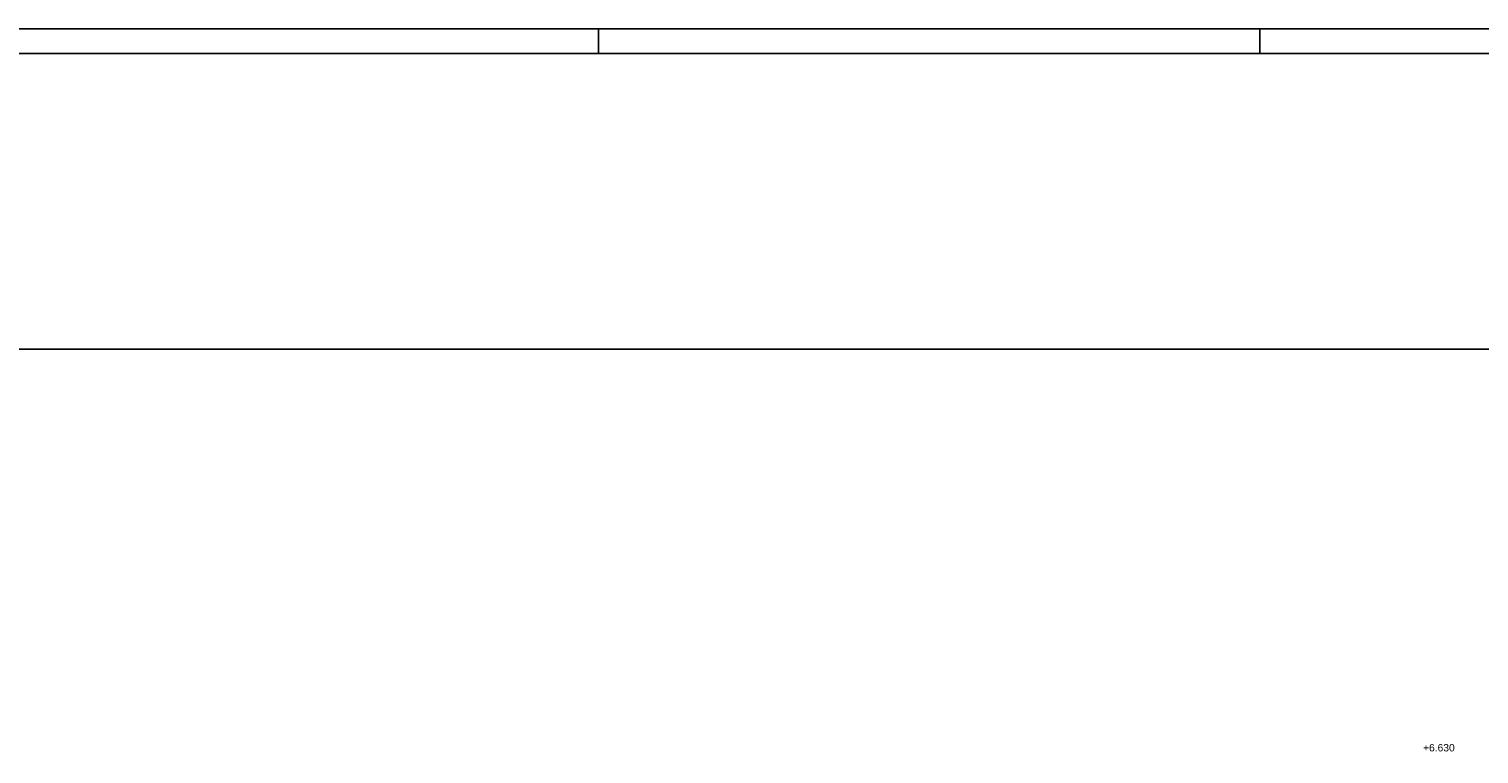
# Model space of a CAD drawing. Header units: metres. Extents: x 0 to 0.84, y 0 to 0.297.
# Tile 5 of 14: x 0.264 to 0.56, y 0.149 to 0.297. Entities that reach past the tile are written whole.
import ezdxf

# ---------------------------------------------------------------- set-up
doc = ezdxf.new("R2010")
doc.units = ezdxf.units.M
doc.layers.add('Maßlinie 1_100', color=7, linetype='Continuous', lineweight=25)
doc.layers.add('Standard', color=7, linetype='Continuous', lineweight=25)
doc.styles.add('ARIAL', font='ARIAL.TTF')

msp = doc.modelspace()

# ---------------------------------------------------------------- linework, layer by layer
at = {"layer": 'Standard', "color": 7, "linetype": 'Continuous', "lineweight": 25, "transparency": 33554687}
for p, q in [((0.38, 0.297), (0.38, 0.292)), ((0.515, 0.297), (0.515, 0.292))]:
    msp.add_line(p, q, dxfattribs=at)
for points in [[(0, 0), (0.84, 0), (0.84, 0.297), (0, 0.297), (0, 0)], [(0.005, 0.005), (0.835, 0.005), (0.835, 0.292), (0.005, 0.292), (0.005, 0.005)]]:
    msp.add_lwpolyline(points, close=True, dxfattribs=at)
msp.add_lwpolyline([(0.06684, 0.0296), (0.57581, 0.0296), (0.57581, 0.2316), (0.06684, 0.2316), (0.06684, 0.0296)], dxfattribs=at)

# ---------------------------------------------------------------- texts
at = {"layer": 'Maßlinie 1_100', "color": 7, "linetype": 'Continuous', "lineweight": 25, "transparency": 33554687, "insert": (0.54833, 0.14941), "char_height": 0.0015, "width": 0.0072133, "attachment_point": 7, "style": 'ARIAL'}
msp.add_mtext('\\W1.00;+6.630', dxfattribs=at)

doc.saveas('drawing.dxf')
